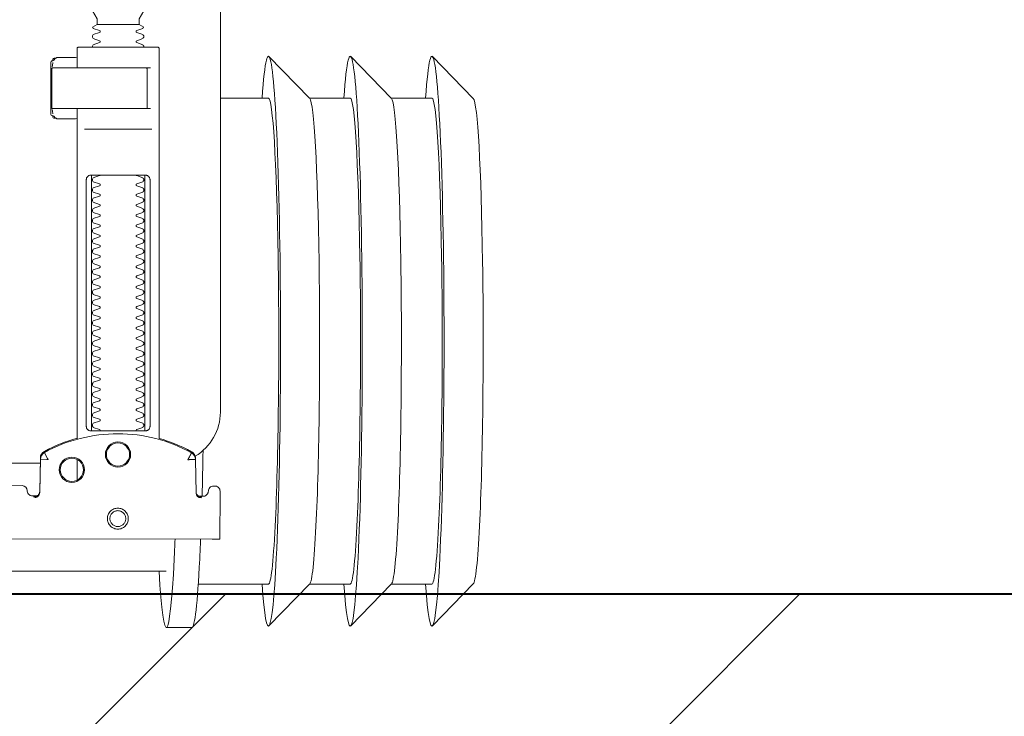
# Model space of a CAD drawing. Header units: millimetres. Extents: x -1893473 to 1546619, y -568027 to 942944.
# Tile 227 of 256: x 167630 to 167823, y -495583 to -495447. Entities that reach past the tile are written whole.
import ezdxf
from ezdxf.enums import TextEntityAlignment as Align

# ---------------------------------------------------------------- set-up
doc = ezdxf.new("R2010")
doc.units = ezdxf.units.MM
doc.header["$LTSCALE"] = 0.2
doc.layers.get('0').update_dxf_attribs({"lineweight": 0})
for name, color, linetype, lineweight in [('!! 0_Opis_pom', 9, 'Continuous', 13), ('!! 1_hatch projektowane ściany', 4, 'Continuous', 5), ('!! 1_OPIS POM NOWE', 140, 'Continuous', 5), ('!! 1_PROJ Sciany', 2, 'Continuous', 40), ('P-Opis nadproża', 150, 'Continuous', 9)]:
    doc.layers.add(name, color=color, linetype=linetype, lineweight=lineweight)
doc.layers.add('!!_@ wypos sanit nd', color=7, linetype='Continuous', lineweight=0, plot=False)
doc.styles.add('ARIAL', font='tahoma.ttf')

# ---------------------------------------------------------------- blocks, each defined once
blk = doc.blocks.new('A$C4ebe9e89')
for points in [[(-0.24944, 0.17326), (-0.24147, 0.18145)], [(-0.24136, 0.17331), (-0.23341, 0.17331), (-0.22548, 0.18145)], [(-0.22538, 0.17331), (-0.21743, 0.17331), (-0.2095, 0.18145)], [(-0.18941, 0.18181), (-0.19441, 0.18181)], [(-0.19567, 0.17331), (-0.20939, 0.17331)], [(-0.18941, 0.17081), (-0.04454, 0.17081), (-0.04035, 0.17071), (-0.03616, 0.17042), (-0.032, 0.16993), (-0.02786, 0.16925), (-0.02376, 0.16837), (-0.0197, 0.16731), (-0.0157, 0.16606), (-0.01176, 0.16462), (-0.00789, 0.163), (-0.0041, 0.1612), (-0.0004, 0.15923), (0.0032, 0.15708), (0.00671, 0.15478), (0.0101, 0.1523), (0.01337, 0.14968)], [(-0.19839, 0.16455), (-0.11148, 0.16437)], [(-0.19593, 0.15629), (-0.19608, 0.15629), (-0.19638, 0.15629), (-0.19593, 0.1562), (-0.19577, 0.15614), (-0.19563, 0.15605), (-0.19551, 0.15594), (-0.1954, 0.15581), (-0.19532, 0.15567), (-0.19526, 0.15551), (-0.19523, 0.15535)], [(-0.16479, 0.14865), (-0.16466, 0.1552), (-0.16464, 0.15536), (-0.1646, 0.15551), (-0.16454, 0.15566), (-0.16445, 0.15579), (-0.16435, 0.15591), (-0.16422, 0.15601), (-0.16408, 0.15609), (-0.16394, 0.15614), (-0.16348, 0.15622), (-0.1638, 0.15623), (-0.16395, 0.15623)], [(-0.172, 0.15297), (-0.172, 0.14892)], [(0.16493, 0.14968), (-0.16477, 0.14968)], [(-0.172, 0.14497), (-0.172, 0.08036)], [(-0.1852, 0.14236), (-0.1852, 0.09436)], [(-0.1748, 0.09436), (-0.1748, 0.14236)], [(-0.17342, 0.08436), (-0.18658, 0.08436)], [(-0.172, 0.0823), (-0.17167, 0.08236), (-0.1682, 0.08236), (-0.16809, 0.08236), (-0.16798, 0.08234), (-0.16789, 0.08225), (-0.16779, 0.08224), (-0.16762, 0.08223), (-0.16752, 0.08223), (-0.16741, 0.08221), (-0.1673, 0.08214), (-0.16725, 0.082), (-0.16725, 0.08174), (-0.16711, 0.08172), (-0.16701, 0.08168), (-0.16693, 0.08162), (-0.16687, 0.08148), (-0.16687, 0.07124), (-0.16691, 0.07111), (-0.16701, 0.07103), (-0.16725, 0.07098), (-0.16725, 0.07071), (-0.16728, 0.07061), (-0.16735, 0.07054), (-0.16746, 0.0705), (-0.16762, 0.07049), (-0.16775, 0.07048), (-0.16789, 0.07046), (-0.16797, 0.07039), (-0.16807, 0.07036), (-0.1682, 0.07036), (-0.17167, 0.07036), (-0.172, 0.07041)], [(-0.16829, 0.08235), (-0.16772, 0.08221), (-0.16738, 0.08176)], [(-0.16723, 0.08135), (-0.16714, 0.08082), (-0.16713, 0.08055)], [(-0.18633, 0.08036), (-0.17526, 0.08036), (-0.17367, 0.08036)], [(-0.24944, 0.07835), (-0.24147, 0.07016)], [(-0.24136, 0.07831), (-0.23341, 0.07831), (-0.22548, 0.07016)], [(-0.22538, 0.07831), (-0.21743, 0.07831), (-0.2095, 0.07016)], [(-0.2, 0.07831), (-0.20939, 0.07831)], [(-0.18633, 0.07236), (-0.1855, 0.07236), (-0.18567, 0.07246), (-0.1857, 0.07256)], [(-0.16713, 0.07216), (-0.16714, 0.0719), (-0.16723, 0.07137)], [(-0.16738, 0.07096), (-0.16772, 0.07051), (-0.16829, 0.07036)], [(-0.1841, 0.06388), (-0.1759, 0.06388)]]:
    blk.add_lwpolyline(points)
for points in [[(-0.19989, 0.16454), (-0.19995, 0.15554, 0.009369), (-0.19993, 0.15511), (-0.19991, 0.15494), (-0.19986, 0.15477), (-0.19978, 0.15461), (-0.19968, 0.15447), (-0.19955, 0.15435), (-0.1994, 0.15426), (-0.19924, 0.15419), (-0.19907, 0.15415), (-0.19895, 0.15414), (-0.1988, 0.15414)], [(-0.16412, 0.15607), (-0.16324, 0.15607), (-0.16303, 0.15604), (-0.16282, 0.15598), (-0.16264, 0.15587), (-0.16249, 0.15572), (-0.16236, 0.15555), (-0.16228, 0.15535), (-0.16224, 0.15515, 0.002299), (-0.16224, 0.15503, 0.40455), (-0.16124, 0.15406), (-0.11145, 0.15396)], [(-0.19576, 0.15613), (-0.19665, 0.15613, 0.282591), (-0.19753, 0.15558), (-0.19757, 0.15549), (-0.19761, 0.15538), (-0.19763, 0.15529), (-0.19764, 0.15514, -0.415352), (-0.19864, 0.15414)], [(-0.19623, 0.15644), (-0.19587, 0.15638), (-0.19555, 0.15617), (-0.19533, 0.15585), (-0.19523, 0.1555), (-0.19513, 0.14894), (-0.19513, 0.14888, 0.265347), (-0.19435, 0.14762, 0.125711), (-0.17997, 0.14391, 0.125711), (-0.16558, 0.14756, 0.26954), (-0.16479, 0.14885), (-0.16467, 0.1554), (-0.16464, 0.15562), (-0.16456, 0.15583), (-0.16444, 0.15601), (-0.16428, 0.15617), (-0.16409, 0.15628), (-0.16388, 0.15635), (-0.16368, 0.15638)], [(-0.15993, 0.04968), (-0.17248, 0.04968, 0.405519), (-0.172, 0.05018), (-0.172, 0.05088, 0.414214), (-0.1725, 0.05138), (-0.1875, 0.05138, 0.414214), (-0.188, 0.05088), (-0.188, 0.05018, 0.405519), (-0.18751, 0.04968), (-0.19, 0.04968, -0.414214), (-0.2, 0.05968), (-0.2, 0.13968, -0.266001), (-0.19506, 0.1483)], [(-0.19512, 0.14869), (-0.19511, 0.1485), (-0.19509, 0.1484), (-0.19506, 0.1483), (-0.19503, 0.1482), (-0.19498, 0.1481), (-0.19493, 0.148), (-0.19488, 0.14791), (-0.19482, 0.14782), (-0.19475, 0.14774), (-0.19467, 0.14766), (-0.1946, 0.14759), (-0.19451, 0.14753), (-0.19443, 0.14747), (-0.19434, 0.14742), (-0.19358, 0.14701), (-0.19281, 0.14663), (-0.19203, 0.14628), (-0.19124, 0.14594), (-0.19044, 0.14563), (-0.18964, 0.14534), (-0.18882, 0.14507), (-0.188, 0.14483), (-0.188, 0.06856, 0.414214), (-0.1878, 0.06836), (-0.17545, 0.06836), (-0.1722, 0.06836, 0.414214), (-0.172, 0.06856), (-0.172, 0.07236)], [(-0.172, 0.14478), (-0.17117, 0.14502), (-0.17034, 0.14528), (-0.16952, 0.14557), (-0.16871, 0.14588), (-0.16791, 0.14622), (-0.16712, 0.14657), (-0.16635, 0.14695), (-0.16558, 0.14736), (-0.16557, 0.14736, 0.269546), (-0.16479, 0.14865)], [(-0.18353, 0.09336, 0.182836), (-0.18364, 0.09345), (-0.18485, 0.09386, 0.050055), (-0.185, 0.09412), (-0.185, 0.0944, 0.050055), (-0.18485, 0.09466), (-0.18364, 0.09507, 0.719897), (-0.18364, 0.09545), (-0.18485, 0.09586, 0.050055), (-0.185, 0.09612), (-0.185, 0.0964, 0.050055), (-0.18485, 0.09666), (-0.18364, 0.09707, 0.719897), (-0.18364, 0.09745), (-0.18485, 0.09786, 0.050055), (-0.185, 0.09812), (-0.185, 0.0984, 0.050055), (-0.18485, 0.09866), (-0.18364, 0.09907, 0.719897), (-0.18364, 0.09945), (-0.18485, 0.09986, 0.050055), (-0.185, 0.10012), (-0.185, 0.1004, 0.050055), (-0.18485, 0.10066), (-0.18364, 0.10107, 0.719897), (-0.18364, 0.10145), (-0.18485, 0.10186, 0.050055), (-0.185, 0.10212), (-0.185, 0.1024, 0.050055), (-0.18485, 0.10266), (-0.18364, 0.10307, 0.719897), (-0.18364, 0.10345), (-0.18485, 0.10386, 0.050055), (-0.185, 0.10412), (-0.185, 0.1044, 0.050055), (-0.18485, 0.10466), (-0.18364, 0.10507, 0.719897), (-0.18364, 0.10545), (-0.18485, 0.10586, 0.050055), (-0.185, 0.10612), (-0.185, 0.1064, 0.050055), (-0.18485, 0.10666), (-0.18364, 0.10707, 0.719897), (-0.18364, 0.10745), (-0.18485, 0.10786, 0.050055), (-0.185, 0.10812), (-0.185, 0.1084, 0.050055), (-0.18485, 0.10866), (-0.18364, 0.10907, 0.719897), (-0.18364, 0.10945), (-0.18485, 0.10986, 0.050055), (-0.185, 0.11012), (-0.185, 0.1104, 0.050055), (-0.18485, 0.11066), (-0.18364, 0.11107, 0.719897), (-0.18364, 0.11145), (-0.18485, 0.11186, 0.050055), (-0.185, 0.11212), (-0.185, 0.1124, 0.050055), (-0.18485, 0.11266), (-0.18364, 0.11307, 0.719897), (-0.18364, 0.11345), (-0.18485, 0.11386, 0.050055), (-0.185, 0.11412), (-0.185, 0.1144, 0.050055), (-0.18485, 0.11466), (-0.18364, 0.11507, 0.719897), (-0.18364, 0.11545), (-0.18485, 0.11586, 0.050055), (-0.185, 0.11612), (-0.185, 0.1164, 0.050055), (-0.18485, 0.11666), (-0.18364, 0.11707, 0.719897), (-0.18364, 0.11745), (-0.18485, 0.11786, 0.050055), (-0.185, 0.11812), (-0.185, 0.1184, 0.050055), (-0.18485, 0.11866), (-0.18364, 0.11907, 0.719897), (-0.18364, 0.11945), (-0.18485, 0.11986, 0.050055), (-0.185, 0.12012), (-0.185, 0.1204, 0.050055), (-0.18485, 0.12066), (-0.18364, 0.12107, 0.719897), (-0.18364, 0.12145), (-0.18485, 0.12186, 0.050055), (-0.185, 0.12212), (-0.185, 0.1224, 0.050055), (-0.18485, 0.12266), (-0.18364, 0.12307, 0.719897), (-0.18364, 0.12345), (-0.18485, 0.12386, 0.050055), (-0.185, 0.12412), (-0.185, 0.1244, 0.050055), (-0.18485, 0.12466), (-0.18364, 0.12507, 0.719897), (-0.18364, 0.12545), (-0.18485, 0.12586, 0.050055), (-0.185, 0.12612), (-0.185, 0.1264, 0.050055), (-0.18485, 0.12666), (-0.18364, 0.12707, 0.719897), (-0.18364, 0.12745), (-0.18485, 0.12786, 0.050055), (-0.185, 0.12812), (-0.185, 0.1284, 0.050055), (-0.18485, 0.12866), (-0.18364, 0.12907, 0.719897), (-0.18364, 0.12945), (-0.18485, 0.12986, 0.050055), (-0.185, 0.13012), (-0.185, 0.1304, 0.050055), (-0.18485, 0.13066), (-0.18364, 0.13107, 0.719897), (-0.18364, 0.13145), (-0.18485, 0.13186, 0.050055), (-0.185, 0.13212), (-0.185, 0.1324, 0.050055), (-0.18485, 0.13266), (-0.18364, 0.13307, 0.719897), (-0.18364, 0.13345), (-0.18485, 0.13386, 0.050055), (-0.185, 0.13412), (-0.185, 0.1344, 0.050055), (-0.18485, 0.13466), (-0.18364, 0.13507, 0.719897), (-0.18364, 0.13545), (-0.18485, 0.13586, 0.050055), (-0.185, 0.13612), (-0.185, 0.1364, 0.050055), (-0.18485, 0.13666), (-0.18364, 0.13707, 0.719897), (-0.18364, 0.13745), (-0.18485, 0.13786, 0.050055), (-0.185, 0.13812), (-0.185, 0.1384, 0.050055), (-0.18485, 0.13866), (-0.18364, 0.13907, 0.719897), (-0.18364, 0.13945), (-0.18485, 0.13986, 0.050055), (-0.185, 0.14012), (-0.185, 0.1404, 0.050055), (-0.18485, 0.14066), (-0.18364, 0.14107, 0.719897), (-0.18364, 0.14145), (-0.18485, 0.14186, 0.050055), (-0.185, 0.14212), (-0.185, 0.1424, 0.050055), (-0.18485, 0.14266), (-0.18364, 0.14307, 0.474594), (-0.18353, 0.14336)], [(-0.17647, 0.14336, 0.474594), (-0.17636, 0.14307), (-0.17514, 0.14266, 0.050055), (-0.175, 0.1424), (-0.175, 0.14212, 0.050055), (-0.17514, 0.14186), (-0.17636, 0.14145, 0.719897), (-0.17636, 0.14107), (-0.17514, 0.14066, 0.050055), (-0.175, 0.1404), (-0.175, 0.14012, 0.050055), (-0.17514, 0.13986), (-0.17636, 0.13945, 0.719897), (-0.17636, 0.13907), (-0.17514, 0.13866, 0.050055), (-0.175, 0.1384), (-0.175, 0.13812, 0.050055), (-0.17514, 0.13786), (-0.17636, 0.13745, 0.719897), (-0.17636, 0.13707), (-0.17514, 0.13666, 0.050055), (-0.175, 0.1364), (-0.175, 0.13612, 0.050055), (-0.17514, 0.13586), (-0.17636, 0.13545, 0.719897), (-0.17636, 0.13507), (-0.17514, 0.13466, 0.050055), (-0.175, 0.1344), (-0.175, 0.13412, 0.050055), (-0.17514, 0.13386), (-0.17636, 0.13345, 0.719897), (-0.17636, 0.13307), (-0.17514, 0.13266, 0.050055), (-0.175, 0.1324), (-0.175, 0.13212, 0.050055), (-0.17514, 0.13186), (-0.17636, 0.13145, 0.719897), (-0.17636, 0.13107), (-0.17514, 0.13066, 0.050055), (-0.175, 0.1304), (-0.175, 0.13012, 0.050055), (-0.17514, 0.12986), (-0.17636, 0.12945, 0.719897), (-0.17636, 0.12907), (-0.17514, 0.12866, 0.050055), (-0.175, 0.1284), (-0.175, 0.12812, 0.050055), (-0.17514, 0.12786), (-0.17636, 0.12745, 0.719897), (-0.17636, 0.12707), (-0.17514, 0.12666, 0.050055), (-0.175, 0.1264), (-0.175, 0.12612, 0.050055), (-0.17514, 0.12586), (-0.17636, 0.12545, 0.719897), (-0.17636, 0.12507), (-0.17514, 0.12466, 0.050055), (-0.175, 0.1244), (-0.175, 0.12412, 0.050055), (-0.17514, 0.12386), (-0.17636, 0.12345, 0.719897), (-0.17636, 0.12307), (-0.17514, 0.12266, 0.050055), (-0.175, 0.1224), (-0.175, 0.12212, 0.050055), (-0.17514, 0.12186), (-0.17636, 0.12145, 0.719897), (-0.17636, 0.12107), (-0.17514, 0.12066, 0.050055), (-0.175, 0.1204), (-0.175, 0.12012, 0.050055), (-0.17514, 0.11986), (-0.17636, 0.11945, 0.719897), (-0.17636, 0.11907), (-0.17514, 0.11866, 0.050055), (-0.175, 0.1184), (-0.175, 0.11812, 0.050055), (-0.17514, 0.11786), (-0.17636, 0.11745, 0.719897), (-0.17636, 0.11707), (-0.17514, 0.11666, 0.050055), (-0.175, 0.1164), (-0.175, 0.11612, 0.050055), (-0.17514, 0.11586), (-0.17636, 0.11545, 0.719897), (-0.17636, 0.11507), (-0.17514, 0.11466, 0.050055), (-0.175, 0.1144), (-0.175, 0.11412, 0.050055), (-0.17514, 0.11386), (-0.17636, 0.11345, 0.719897), (-0.17636, 0.11307), (-0.17514, 0.11266, 0.050055), (-0.175, 0.1124), (-0.175, 0.11212, 0.050055), (-0.17514, 0.11186), (-0.17636, 0.11145, 0.719897), (-0.17636, 0.11107), (-0.17514, 0.11066, 0.050055), (-0.175, 0.1104), (-0.175, 0.11012, 0.050055), (-0.17514, 0.10986), (-0.17636, 0.10945, 0.719897), (-0.17636, 0.10907), (-0.17514, 0.10866, 0.050055), (-0.175, 0.1084), (-0.175, 0.10812, 0.050055), (-0.17514, 0.10786), (-0.17636, 0.10745, 0.719897), (-0.17636, 0.10707), (-0.17514, 0.10666, 0.050055), (-0.175, 0.1064), (-0.175, 0.10612, 0.050055), (-0.17514, 0.10586), (-0.17636, 0.10545, 0.719897), (-0.17636, 0.10507), (-0.17514, 0.10466, 0.050055), (-0.175, 0.1044), (-0.175, 0.10412, 0.050055), (-0.17514, 0.10386), (-0.17636, 0.10345, 0.719897), (-0.17636, 0.10307), (-0.17514, 0.10266, 0.050055), (-0.175, 0.1024), (-0.175, 0.10212, 0.050055), (-0.17514, 0.10186), (-0.17636, 0.10145, 0.719897), (-0.17636, 0.10107), (-0.17514, 0.10066, 0.050055), (-0.175, 0.1004), (-0.175, 0.10012, 0.050055), (-0.17514, 0.09986), (-0.17636, 0.09945, 0.719897), (-0.17636, 0.09907), (-0.17514, 0.09866, 0.050055), (-0.175, 0.0984), (-0.175, 0.09812, 0.050055), (-0.17514, 0.09786), (-0.17636, 0.09745, 0.719897), (-0.17636, 0.09707), (-0.17514, 0.09666, 0.050055), (-0.175, 0.0964), (-0.175, 0.09612, 0.050055), (-0.17514, 0.09586), (-0.17636, 0.09545, 0.719897), (-0.17636, 0.09507), (-0.17514, 0.09466, 0.050055), (-0.175, 0.0944), (-0.175, 0.09412, 0.050055), (-0.17514, 0.09386), (-0.17636, 0.09345, 0.182836), (-0.17647, 0.09336)], [(-0.1857, 0.08016), (-0.1857, 0.07256), (-0.1857, 0.08016), (-0.18567, 0.08026), (-0.18559, 0.08034), (-0.17695, 0.08036), (-0.16725, 0.08036, -0.414214), (-0.16705, 0.08016), (-0.16705, 0.07256, -0.414214), (-0.16725, 0.07236), (-0.18543, 0.07236), (-0.18553, 0.0724), (-0.18559, 0.07256)], [(-0.185, 0.06836), (-0.185, 0.06812, -0.050055), (-0.18485, 0.06786), (-0.18364, 0.06745, -0.719897), (-0.18364, 0.06707), (-0.18485, 0.06666, -0.050055), (-0.185, 0.0664), (-0.185, 0.06612, -0.050055), (-0.18485, 0.06586), (-0.18364, 0.06545, -0.719897), (-0.18364, 0.06507), (-0.18485, 0.06466, -0.050055), (-0.185, 0.0644), (-0.1841, 0.06388), (-0.1841, 0.06282), (-0.185, 0.06126), (-0.185, 0.05138)], [(-0.175, 0.06836), (-0.175, 0.06812, 0.050055), (-0.17514, 0.06786), (-0.17636, 0.06745, 0.719897), (-0.17636, 0.06707), (-0.17514, 0.06666, 0.050055), (-0.175, 0.0664), (-0.175, 0.06612, 0.050055), (-0.17514, 0.06586), (-0.17636, 0.06545, 0.719897), (-0.17636, 0.06507), (-0.17514, 0.06466, 0.050055), (-0.175, 0.0644), (-0.1759, 0.06388), (-0.1759, 0.06282), (-0.175, 0.06126), (-0.175, 0.05138)]]:
    blk.add_lwpolyline(points, format="xyb")
for points in [[(-0.17994, 0.16256), (-0.17974, 0.16255), (-0.17954, 0.16252), (-0.17934, 0.16247), (-0.17915, 0.1624), (-0.17897, 0.16231), (-0.1788, 0.16221), (-0.17864, 0.16209), (-0.17849, 0.16196), (-0.17836, 0.16181), (-0.17824, 0.16165), (-0.17813, 0.16147), (-0.17805, 0.16129), (-0.17798, 0.1611), (-0.17793, 0.16091), (-0.1779, 0.16071), (-0.17789, 0.16051), (-0.1779, 0.16031), (-0.17793, 0.16011), (-0.17798, 0.15991), (-0.17805, 0.15972), (-0.17814, 0.15954), (-0.17824, 0.15937), (-0.17836, 0.15921), (-0.1785, 0.15906), (-0.17865, 0.15893), (-0.17881, 0.15881), (-0.17898, 0.1587), (-0.17916, 0.15862), (-0.17935, 0.15855), (-0.17955, 0.1585), (-0.17975, 0.15847), (-0.17995, 0.15846), (-0.18015, 0.15847), (-0.18035, 0.1585), (-0.18054, 0.15855), (-0.18073, 0.15862), (-0.18091, 0.15871), (-0.18108, 0.15881), (-0.18124, 0.15893), (-0.18139, 0.15907), (-0.18153, 0.15922), (-0.18165, 0.15938), (-0.18175, 0.15955), (-0.18184, 0.15973), (-0.1819, 0.15992), (-0.18195, 0.16012), (-0.18198, 0.16031), (-0.18199, 0.16052), (-0.18198, 0.16072), (-0.18195, 0.16091), (-0.1819, 0.16111), (-0.18183, 0.1613), (-0.18175, 0.16148), (-0.18164, 0.16165), (-0.18152, 0.16181), (-0.18139, 0.16196), (-0.18124, 0.1621), (-0.18108, 0.16222), (-0.1809, 0.16232), (-0.18072, 0.1624), (-0.18053, 0.16247), (-0.18034, 0.16252), (-0.18014, 0.16255)], [(-0.17994, 0.16205), (-0.17979, 0.16205), (-0.17964, 0.16202), (-0.17949, 0.16199), (-0.17935, 0.16194), (-0.17921, 0.16187), (-0.17908, 0.16179), (-0.17896, 0.1617), (-0.17884, 0.1616), (-0.17874, 0.16149), (-0.17865, 0.16136), (-0.17857, 0.16123), (-0.17851, 0.1611), (-0.17846, 0.16095), (-0.17842, 0.1608), (-0.1784, 0.16065), (-0.17839, 0.1605), (-0.1784, 0.16035), (-0.17842, 0.1602), (-0.17846, 0.16005), (-0.17851, 0.15991), (-0.17858, 0.15977), (-0.17866, 0.15964), (-0.17875, 0.15952), (-0.17885, 0.15941), (-0.17896, 0.1593), (-0.17908, 0.15921), (-0.17921, 0.15914), (-0.17935, 0.15907), (-0.1795, 0.15902), (-0.17964, 0.15898), (-0.17979, 0.15896), (-0.17995, 0.15895), (-0.1801, 0.15896), (-0.18025, 0.15899), (-0.18039, 0.15902), (-0.18054, 0.15907), (-0.18067, 0.15914), (-0.18081, 0.15922), (-0.18093, 0.15931), (-0.18104, 0.15941), (-0.18114, 0.15952), (-0.18123, 0.15965), (-0.18131, 0.15978), (-0.18138, 0.15991), (-0.18143, 0.16006), (-0.18146, 0.16021), (-0.18148, 0.16036), (-0.18149, 0.16051), (-0.18148, 0.16066), (-0.18146, 0.16081), (-0.18142, 0.16096), (-0.18137, 0.1611), (-0.18131, 0.16124), (-0.18123, 0.16137), (-0.18114, 0.16149), (-0.18104, 0.1616), (-0.18092, 0.1617), (-0.1808, 0.1618), (-0.18067, 0.16187), (-0.18053, 0.16194), (-0.18039, 0.16199), (-0.18024, 0.16203), (-0.18009, 0.16205)], [(-0.17471, 0.14336), (-0.17462, 0.14336), (-0.17454, 0.14335), (-0.17445, 0.14333), (-0.17436, 0.14331), (-0.17428, 0.14327), (-0.1742, 0.14323), (-0.17413, 0.14318), (-0.17406, 0.14313), (-0.174, 0.14306), (-0.17394, 0.14299), (-0.17389, 0.1429), (-0.17384, 0.1428), (-0.1738, 0.1427), (-0.17378, 0.14259), (-0.17376, 0.14247), (-0.17375, 0.14236), (-0.17375, 0.09436), (-0.17376, 0.09424), (-0.17378, 0.09413), (-0.1738, 0.09402), (-0.17384, 0.09391), (-0.17389, 0.09382), (-0.17394, 0.09373), (-0.174, 0.09366), (-0.17406, 0.09359), (-0.17413, 0.09353), (-0.1742, 0.09349), (-0.17428, 0.09344), (-0.17436, 0.09341), (-0.17445, 0.09339), (-0.17454, 0.09337), (-0.17462, 0.09336), (-0.17471, 0.09336), (-0.18529, 0.09336), (-0.18538, 0.09336), (-0.18546, 0.09337), (-0.18555, 0.09339), (-0.18564, 0.09341), (-0.18572, 0.09344), (-0.1858, 0.09349), (-0.18587, 0.09353), (-0.18594, 0.09359), (-0.186, 0.09366), (-0.18606, 0.09373), (-0.18611, 0.09382), (-0.18616, 0.09391), (-0.1862, 0.09402), (-0.18622, 0.09413), (-0.18624, 0.09424), (-0.18624, 0.09436), (-0.18624, 0.14236), (-0.18624, 0.14247), (-0.18622, 0.14259), (-0.1862, 0.1427), (-0.18616, 0.1428), (-0.18611, 0.1429), (-0.18606, 0.14299), (-0.186, 0.14306), (-0.18594, 0.14313), (-0.18587, 0.14318), (-0.1858, 0.14323), (-0.18572, 0.14327), (-0.18564, 0.14331), (-0.18555, 0.14333), (-0.18546, 0.14335), (-0.18538, 0.14336), (-0.18529, 0.14336)]]:
    blk.add_lwpolyline(points, close=True)
for points in [[(-0.19435, 0.14766), (-0.19435, 0.14766), (-0.19435, 0.14766), (-0.19435, 0.14766), (-0.19435, 0.14766), (-0.19435, 0.14766), (-0.19434, 0.14766), (-0.19434, 0.14766), (-0.19434, 0.14766), (-0.19434, 0.14766), (-0.19434, 0.14766), (-0.19435, 0.14766), (-0.19435, 0.14766), (-0.19435, 0.14766), (-0.19435, 0.14766), (-0.19435, 0.14766), (-0.19435, 0.14766), (-0.19435, 0.14766), (-0.19435, 0.14766), (-0.19435, 0.14767), (-0.19435, 0.14767), (-0.19435, 0.14767), (-0.19435, 0.14767), (-0.19435, 0.14767), (-0.19435, 0.14767), (-0.19435, 0.14768), (-0.19434, 0.14768), (-0.19434, 0.14768), (-0.19434, 0.14769), (-0.19434, 0.14769), (-0.19433, 0.1477), (-0.19433, 0.1477), (-0.19433, 0.14771), (-0.19433, 0.14771), (-0.19433, 0.14772), (-0.19432, 0.14772), (-0.19432, 0.14773), (-0.19432, 0.14773), (-0.19431, 0.14774), (-0.19431, 0.14774), (-0.19431, 0.14775), (-0.1943, 0.14776), (-0.1943, 0.14776), (-0.1943, 0.14777), (-0.19429, 0.14778), (-0.19429, 0.14779), (-0.19428, 0.14779), (-0.19428, 0.1478), (-0.19428, 0.14781), (-0.19427, 0.14782), (-0.19427, 0.14783), (-0.19426, 0.14784), (-0.19426, 0.14784), (-0.19425, 0.14785), (-0.19425, 0.14786), (-0.19424, 0.14787), (-0.19424, 0.14788), (-0.19423, 0.14789), (-0.19423, 0.1479), (-0.19422, 0.14791), (-0.19421, 0.14792), (-0.19421, 0.14793), (-0.1942, 0.14794), (-0.1942, 0.14796), (-0.19419, 0.14797), (-0.19418, 0.14798), (-0.19418, 0.14799), (-0.19417, 0.148), (-0.19416, 0.14801), (-0.19416, 0.14803), (-0.19415, 0.14804), (-0.19414, 0.14806), (-0.19412, 0.14809), (-0.19411, 0.14812), (-0.19409, 0.14814), (-0.19408, 0.14817), (-0.19406, 0.1482), (-0.19405, 0.14823), (-0.19395, 0.14841), (-0.19393, 0.14844), (-0.19389, 0.14851), (-0.19388, 0.14854), (-0.19386, 0.14858), (-0.19384, 0.14861), (-0.19382, 0.14864), (-0.1938, 0.14868), (-0.19378, 0.14871), (-0.19376, 0.14875), (-0.19375, 0.14877), (-0.19375, 0.14878), (-0.19374, 0.14878), (-0.19373, 0.1488), (-0.19373, 0.14881), (-0.19372, 0.14882), (-0.19372, 0.14883), (-0.19371, 0.14884), (-0.19371, 0.14885), (-0.1937, 0.14885), (-0.1937, 0.14886), (-0.1937, 0.14886), (-0.1937, 0.14886), (-0.1937, 0.14887), (-0.1937, 0.14887), (-0.19369, 0.14888), (-0.19369, 0.14889), (-0.19369, 0.14889), (-0.19368, 0.1489), (-0.19368, 0.1489), (-0.19368, 0.1489), (-0.19368, 0.14891), (-0.19367, 0.14891), (-0.19367, 0.14892), (-0.19366, 0.14892), (-0.19366, 0.14892), (-0.19365, 0.14893), (-0.19365, 0.14893), (-0.19364, 0.14894), (-0.19364, 0.14894), (-0.19364, 0.14894), (-0.19363, 0.14895), (-0.19363, 0.14895), (-0.19363, 0.14896), (-0.19363, 0.14896), (-0.19363, 0.14896), (-0.19363, 0.14897), (-0.19363, 0.14897), (-0.19363, 0.14898), (-0.19363, 0.14898), (-0.19363, 0.14899), (-0.19363, 0.14899), (-0.19364, 0.14899), (-0.19364, 0.149), (-0.19364, 0.149), (-0.19364, 0.149), (-0.19365, 0.149), (-0.19365, 0.149), (-0.19365, 0.149), (-0.19365, 0.149), (-0.19365, 0.149), (-0.19365, 0.149), (-0.19366, 0.149), (-0.19366, 0.149), (-0.19366, 0.149), (-0.19366, 0.149), (-0.19366, 0.149), (-0.19367, 0.149), (-0.19367, 0.149), (-0.19367, 0.149), (-0.19367, 0.149), (-0.19368, 0.149), (-0.19368, 0.149), (-0.19368, 0.149), (-0.19369, 0.149), (-0.19369, 0.14899), (-0.1937, 0.14899), (-0.1937, 0.14899), (-0.1937, 0.14899), (-0.19371, 0.14899), (-0.19371, 0.14899), (-0.19371, 0.14899), (-0.19372, 0.14898), (-0.19372, 0.14898), (-0.19373, 0.14898), (-0.19373, 0.14898), (-0.19373, 0.14898), (-0.19374, 0.14898), (-0.19374, 0.14898), (-0.19375, 0.14898), (-0.19375, 0.14899), (-0.19376, 0.14899), (-0.19376, 0.14899), (-0.19376, 0.14899), (-0.19377, 0.14899), (-0.19377, 0.14899), (-0.19377, 0.14899), (-0.19378, 0.14899), (-0.19378, 0.14899), (-0.19378, 0.14899), (-0.19378, 0.14899), (-0.19378, 0.14899), (-0.19379, 0.14899), (-0.19379, 0.14899), (-0.19379, 0.14899), (-0.1938, 0.14899), (-0.1938, 0.14899), (-0.19381, 0.14899), (-0.19381, 0.14899), (-0.19382, 0.14899), (-0.19382, 0.14899), (-0.19383, 0.14899), (-0.19384, 0.14899), (-0.19385, 0.14899), (-0.19385, 0.14899), (-0.19386, 0.14899), (-0.19387, 0.14899), (-0.19388, 0.14899), (-0.19388, 0.14899), (-0.19389, 0.14898), (-0.1939, 0.14898), (-0.19391, 0.14898), (-0.19392, 0.14898), (-0.19397, 0.14898), (-0.19398, 0.14898), (-0.19399, 0.14898), (-0.194, 0.14898), (-0.19401, 0.14898), (-0.19402, 0.14898), (-0.19403, 0.14898), (-0.19404, 0.14898), (-0.19406, 0.14898), (-0.19407, 0.14898), (-0.19408, 0.14898), (-0.19409, 0.14898), (-0.1941, 0.14898), (-0.19411, 0.14898), (-0.19416, 0.14898), (-0.19419, 0.14898), (-0.19421, 0.14898), (-0.19424, 0.14898), (-0.19426, 0.14898), (-0.19428, 0.14898), (-0.19431, 0.14898), (-0.19433, 0.14898), (-0.19435, 0.14898), (-0.19438, 0.14897), (-0.19455, 0.14897), (-0.19457, 0.14897), (-0.19459, 0.14897), (-0.19461, 0.14897), (-0.19463, 0.14897), (-0.19464, 0.14897), (-0.19465, 0.14897), (-0.19466, 0.14897), (-0.19467, 0.14897), (-0.19468, 0.14897), (-0.19469, 0.14897), (-0.1947, 0.14897), (-0.19471, 0.14897), (-0.19472, 0.14897), (-0.19473, 0.14897), (-0.19473, 0.14897), (-0.19474, 0.14897), (-0.19475, 0.14897), (-0.19476, 0.14897), (-0.19477, 0.14897), (-0.19478, 0.14897), (-0.19479, 0.14897), (-0.19479, 0.14897), (-0.1948, 0.14897), (-0.19481, 0.14897), (-0.19482, 0.14896), (-0.19483, 0.14896), (-0.19483, 0.14896), (-0.19484, 0.14896), (-0.19485, 0.14896), (-0.19486, 0.14896), (-0.19486, 0.14896), (-0.19487, 0.14896), (-0.19488, 0.14896), (-0.19489, 0.14896), (-0.19489, 0.14896), (-0.1949, 0.14896), (-0.19491, 0.14896), (-0.19491, 0.14896), (-0.19492, 0.14896), (-0.19493, 0.14896), (-0.19493, 0.14896), (-0.19494, 0.14896), (-0.19495, 0.14896), (-0.19495, 0.14896), (-0.19496, 0.14896), (-0.19497, 0.14896), (-0.19498, 0.14896), (-0.19499, 0.14896), (-0.19499, 0.14896), (-0.195, 0.14896), (-0.19501, 0.14896), (-0.19501, 0.14896), (-0.19502, 0.14896), (-0.19502, 0.14896), (-0.19503, 0.14896), (-0.19503, 0.14896), (-0.19504, 0.14896), (-0.19504, 0.14896), (-0.19504, 0.14896), (-0.19505, 0.14896), (-0.19505, 0.14896), (-0.19506, 0.14896), (-0.19506, 0.14896), (-0.19506, 0.14896), (-0.19507, 0.14896), (-0.19507, 0.14896), (-0.19508, 0.14896), (-0.19508, 0.14896), (-0.19508, 0.14896), (-0.19509, 0.14896), (-0.19509, 0.14896), (-0.19509, 0.14896), (-0.1951, 0.14896), (-0.1951, 0.14896), (-0.1951, 0.14896), (-0.1951, 0.14896), (-0.19511, 0.14896), (-0.19511, 0.14896), (-0.19511, 0.14896), (-0.19511, 0.14896), (-0.19511, 0.14896), (-0.19512, 0.14896), (-0.19512, 0.14896), (-0.19512, 0.14896), (-0.19512, 0.14896), (-0.19512, 0.14896), (-0.19512, 0.14896), (-0.19512, 0.14895), (-0.19513, 0.14895), (-0.19513, 0.14895), (-0.19513, 0.14895), (-0.19513, 0.14895), (-0.19513, 0.14895), (-0.19513, 0.14895), (-0.19513, 0.14895), (-0.19513, 0.14895), (-0.19513, 0.14895), (-0.19513, 0.14895), (-0.19513, 0.14895), (-0.19513, 0.14895), (-0.19513, 0.14895), (-0.19513, 0.14895), (-0.19513, 0.14896), (-0.19513, 0.14896), (-0.19513, 0.14896), (-0.19513, 0.14896), (-0.19513, 0.14896), (-0.19513, 0.14896), (-0.19513, 0.14896), (-0.19513, 0.14896), (-0.19513, 0.14896), (-0.19513, 0.14896), (-0.19513, 0.14896), (-0.19513, 0.14896), (-0.19513, 0.14896), (-0.19513, 0.14896), (-0.19513, 0.14896), (-0.19513, 0.14895), (-0.19513, 0.14895, 0.269547)], [(-0.1648, 0.14889), (-0.16481, 0.14889), (-0.16484, 0.1489), (-0.16497, 0.1489), (-0.16603, 0.14893), (-0.16612, 0.14893), (-0.16616, 0.14893), (-0.1662, 0.14893), (-0.16623, 0.14894), (-0.16627, 0.14895), (-0.1663, 0.14893), (-0.1663, 0.1489), (-0.16627, 0.14888), (-0.16625, 0.14885), (-0.16623, 0.14881), (-0.16621, 0.14878), (-0.16619, 0.14875), (-0.16561, 0.14767), (-0.16559, 0.14763), (-0.16558, 0.1476, 0.269546)]]:
    blk.add_lwpolyline(points, format="xyb", close=True)
for centre, radius in [((-0.17096, 0.15095), 0.00247), ((-0.17096, 0.15095), 0.00227), ((-0.17997, 0.14797), 0.00247), ((-0.17997, 0.14797), 0.00227)]:
    blk.add_circle(centre, radius)
for centre, major_axis, ratio, start_param, end_param in [((-0.24136, 0.12581), (0, 0.0557), 0.04256, 5.733752, 6.988802), ((-0.22538, 0.12581), (0, 0.0557), 0.04256, 5.733752, 6.988802), ((-0.20939, 0.12581), (0, 0.0557), 0.04256, 5.733752, 6.988802), ((-0.18941, 0.12581), (0, 0.056), 0.04256, 5.645661, 6.988802), ((-0.19441, 0.12581), (0, 0.056), 0.04256, 0, 0.705617), ((-0.24136, 0.12581), (0, 0.0475), 0.04256, 0, 0.705617), ((-0.22538, 0.12581), (0, 0.0475), 0.04256, 0, 0.705617), ((-0.20939, 0.12581), (0, 0.0475), 0.04256, 0, 0.705617), ((-0.24936, 0.12581), (0, 0.0475), 0.04256, 0.043665, 0.705617), ((-0.23337, 0.12581), (0, 0.0475), 0.04256, 0.043665, 0.705617), ((-0.21738, 0.12581), (0, 0.0475), 0.04256, 0.043665, 0.705617), ((-0.24136, 0.12581), (0, 0.0557), 0.04256, 0.705617, 3.691026), ((-0.22538, 0.12581), (0, 0.0557), 0.04256, 0.705617, 3.691026), ((-0.20939, 0.12581), (0, 0.0557), 0.04256, 0.705617, 3.691026), ((-0.19441, 0.12581), (0, 0.056), 0.04256, 0.705617, 0.806963), ((-0.18941, 0.12581), (0, 0.056), 0.04256, 0.705617, 0.807212), ((-0.19839, 0.16453), (-0.0015, 0), 0.008726, 4.712674, 6.283151), ((-0.24936, 0.12581), (0, 0.0475), 0.04256, 0.705617, 3.097928), ((-0.24136, 0.12581), (0, 0.0475), 0.04256, 0.705617, 3.141593), ((-0.23337, 0.12581), (0, 0.0475), 0.04256, 0.705617, 3.097928), ((-0.22538, 0.12581), (0, 0.0475), 0.04256, 0.705617, 3.141593), ((-0.21738, 0.12581), (0, 0.0475), 0.04256, 0.705617, 3.097928), ((-0.20939, 0.12581), (0, 0.0475), 0.04256, 0.705617, 3.141593), ((-0.19663, 0.15713), (-0.000002, -0.001), 0.000289, 6.274459, 6.283185), ((-0.19441, 0.12581), (0, 0.056), 0.04256, 0.998527, 1.179108), ((-0.16324, 0.15707), (-0.000002, -0.001), 0.000289, 6.274459, 6.283185), ((-0.19879, 0.15514), (-0.000011, -0.001), 0.706875, 0, 0.012337), ((-0.19844, 0.15414), (-0.000501, 0.000001), 0.008726, 0.786107, 1.14947), ((-0.19864, 0.15514), (-0.000006, -0.001), 0.408573, 0, 0.00956), ((-0.19463, 0.14876), (-0.0005, -0.000008), 0.017454, 0, 0.000137), ((-0.16529, 0.14886), (0.0005, -0.00001), 0.000006, 6.282744, 6.283185), ((-0.1852, 0.14236), (0, 0.001), 0.000289, 4.712389, 6.283185), ((-0.1748, 0.14236), (0, -0.001), 0.000289, 1.570796, 3.141593), ((-0.1852, 0.09436), (0, -0.001), 0.000289, 0, 1.570796), ((-0.1748, 0.09436), (0, -0.001), 0.000289, 0, 1.570796), ((-0.16763, 0.08203), (0.000004, 0.0002), 0.133184, 0.00502, 0.005026), ((-0.16723, 0.08153), (0.000013, 0.0002), 0.223, 0.006306, 0.006351), ((-0.16763, 0.07069), (0.000004, -0.0002), 0.133184, 6.278107, 6.278112), ((-0.16723, 0.07118), (0.000013, -0.0002), 0.223, 6.276731, 6.276777)]:
    blk.add_ellipse(centre, major_axis=major_axis, ratio=ratio, start_param=start_param, end_param=end_param)
blk = doc.blocks.new('A$C2EB40A8D')
at = {"layer": '!! 1_hatch projektowane ściany'}
h = blk.add_hatch(dxfattribs=at)
h.set_pattern_fill('ANSI31', color=256, scale=25)
h.set_pattern_definition([(45, (-604946.8, 1976053.4), (-56.1266008, 56.1266008), [])])
h.paths.add_polyline_path([(3298.87011, -1277.48603), (6407.5648, -1277.48603), (6407.5648, -1157.48603), (3298.87011, -1157.48603)])
blk.add_lwpolyline([(3298.87011, -1277.48603), (6407.5648, -1277.48603), (6407.5648, -1157.48603), (3298.87011, -1157.48603)], close=True, dxfattribs=at)
at = {"layer": '!! 1_PROJ Sciany'}
blk.add_lwpolyline([(6407.5648, -1157.48603), (3298.87011, -1157.48603)], dxfattribs=at)
at = {"layer": '!!_@ wypos sanit nd', "xscale": 1000, "yscale": 1000, "zscale": 1000, "rotation": 180}
blk.add_blockref('A$C4ebe9e89', (3801.52528, -982.22497), dxfattribs=at)
at = {"layer": '!! 0_Opis_pom', "ltscale": 0.7, "style": 'ARIAL'}
for tag, p in [('B1,21', (-891.77727, 31796.97458)), ('A1,16', (-13651.31084, 31587.95236)), ('B1,19', (-5798.61305, 31587.22944)), ('B1/17', (-9701.43347, 31565.05244)), ('1,23', (10805.41388, 31565.05244)), ('1,22', (4526.58954, 31507.65132)), ('A1,1', (-16866.13618, 31459.3792)), ('B1,18', (-7791.62894, 31330.08444)), ('B1,20', (-2961.4347, 31167.05787)), ('A1,6', (-19287.17717, 30923.71998)), ('B1,1', (14135.63445, 30913.92963)), ('B1,3', (17346.74696, 30023.81022)), ('B1,4', (29817.71501, 29157.67457)), ('A1,5', (-23454.5385, 28820.77901)), ('A1,2', (-17502.57721, 28602.57524)), ('B1,2D', (2616.16402, 28559.52261)), ('A1,15', (-13651.31084, 28261.46046)), ('B1,4', (29883.58177, 28158.35876)), ('B1,2B', (18801.54781, 27650.12382)), ('B1,2A', (13086.7373, 27376.04393)), ('A1,3', (-16846.27912, 25980.40356)), ('B1,8', (9089.53994, 25356.27639)), ('B1,6', (31915.87888, 23754.79829)), ('A1,4', (-24010.17576, 23559.17399)), ('B1,14', (-11621.32288, 23261.44183)), ('B1,13', (-3080.55208, 22924.09997)), ('B1,5', (29245.49088, 22896.69268)), ('B1,10', (3982.60923, 22874.21277)), ('B1,9', (5634.43488, 22623.92098)), ('B1,2C', (13327.26639, 22378.5328)), ('B1,7', (16398.41175, 22348.28836)), ('B1,11', (5553.20442, 20939.83877)), ('B1,12', (3693.27174, 20628.72148)), ('C1,3', (5969.08376, 16336.01084)), ('C1,2', (11955.93711, 11671.55655)), ('C1,1', (15659.17205, 11415.94196)), ('C1,4', (5140.00888, 9205.5831)), ('C1,5', (5680.4486, 6154.54995)), ('C1,10', (16327.05085, 6080.66085)), ('C1,9', (16526.57171, 3173.45283)), ('C1,6', (6367.37903, 2771.84181)), ('D0,18', (-1981.87701, -110.73158)), ('D0,7', (-13531.42299, -1159.67649)), ('C1,7', (7275.77161, -1303.00991)), ('D0,17', (2064.87671, -1345.69113)), ('D0,3', (-9324.21674, -1442.63631)), ('D0,6', (-17529.61851, -1957.37463)), ('D0,10', (-21369.4432, -2140.60378)), ('D,09', (-12990.08379, -2746.32902)), ('D0,2', (-5516.19514, -3101.87722)), ('D0,16', (2266.73061, -3284.15369)), ('D0,8', (-14357.79539, -3567.69719)), ('D0,5', (-10461.54478, -3629.26575)), ('D0,4', (-8396.53404, -4353.7937)), ('D0,15', (1974.41895, -5205.84774)), ('D0,1', (-5633.49598, -5662.48534)), ('D0,11', (-23334.09291, -6045.78706)), ('D0,12', (-22436.85763, -9302.9678)), ('D0,13', (-22436.85763, -11581.16526)), ('D0,14', (-13645.94445, -11884.57769))]:
    blk.add_attdef(tag, text='', height=119.68, dxfattribs=at).set_placement(p, align=Align.MIDDLE_CENTER)
at = {"layer": '!! 1_OPIS POM NOWE', "style": 'ARIAL'}
for tag, p in [('C1.7A', (7769.3756, 685.765)), ('C1.7C', (7655.80151, -2045.04756)), ('C1.8B', (10935.93068, -2107.41983)), ('C1.8A', (13897.39715, -2120.69016)), ('C1.7B', (8274.43201, -3270.18959)), ('E1.2', (16701.02923, -5331.07351)), ('E1.5E', (21974.23379, -5463.99012)), ('E1.5D', (24989.27391, -5785.36474)), ('E1.1', (8357.81567, -5851.01076)), ('E1.5C', (25222.53959, -6394.64172)), ('E1.5B', (27694.70831, -7009.86571)), ('E1.6', (5279.46063, -8141.28746)), ('E1.5A', (25547.9555, -8495.18994)), ('E1.5G', (23977.19473, -9792.46695)), ('E1.5F', (22414.7084, -9822.66389)), ('E1,4', (13935.69867, -10458.20073)), ('E1.5L', (28030.8296, -11267.7725)), ('E1.3', (5639.18862, -11994.01941)), ('E1.5H', (23988.49716, -12231.38049)), ('E1.5K', (27714.73934, -12977.98364)), ('E1.5I', (22290.68736, -13989.9049)), ('E1.5J', (27095.71534, -16088.17469))]:
    blk.add_attdef(tag, text='', height=119.68, dxfattribs=at).set_placement(p, align=Align.MIDDLE_CENTER)

msp = doc.modelspace()

# ---------------------------------------------------------------- block references
at = {"layer": 'P-Opis nadproża', "color": 4}
msp.add_blockref('A$C2EB40A8D', (163667.94092, -494401.63474), dxfattribs=at)

doc.saveas('drawing.dxf')
